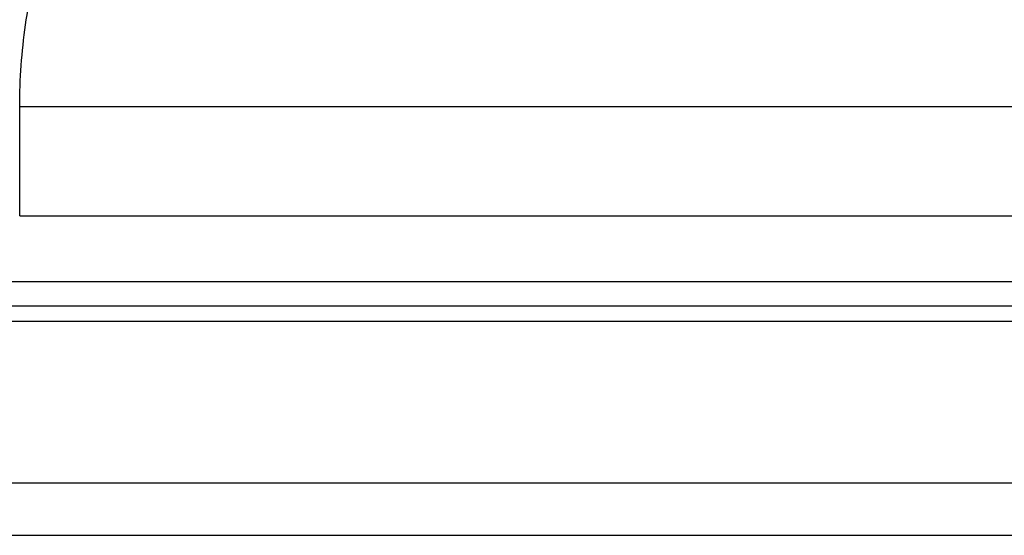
# Model space of a CAD drawing. Header units: millimetres. Extents: x 4 to 341, y 78 to 202.
# Tile 4 of 51: x 241 to 263, y 97 to 109. Entities that reach past the tile are written whole.
import ezdxf

# ---------------------------------------------------------------- set-up
doc = ezdxf.new("R2010")
doc.units = ezdxf.units.MM
doc.header["$LTSCALE"] = 0.15
doc.layers.add('OUT', color=3, linetype='CONTINUOUS')

msp = doc.modelspace()

# ---------------------------------------------------------------- linework, layer by layer
at = {"layer": 'OUT', "color": 0}
for p, q in [((240.528, 104.123), (240.528, 106.623)), ((240.528, 106.623), (279.203, 106.623)), ((240.528, 104.123), (279.203, 104.123)), ((215.865, 102.623), (303.865, 102.623)), ((177.44, 102.07), (335.865, 102.07)), ((177.385, 101.716), (335.865, 101.716)), ((176.263, 98.023), (335.865, 98.023)), ((139.865, 96.823), (335.865, 96.823))]:
    msp.add_line(p, q, dxfattribs=at)
msp.add_open_spline([(240.528, 106.623), (240.528, 106.935), (240.54, 107.251), (240.585, 107.874), (240.619, 108.182), (240.746, 109.1), (240.867, 109.701), (241.147, 110.889), (241.307, 111.477), (241.63, 112.623), (241.795, 113.183), (242.107, 114.281), (242.256, 114.819), (242.518, 115.879), (242.633, 116.401), (242.801, 117.422), (242.855, 117.913), (242.869, 118.621), (242.862, 118.853), (242.822, 119.306), (242.788, 119.526), (242.739, 119.738)], degree=3, knots=[0, 0, 0, 0, 0.0625, 0.0625, 0.125, 0.125, 0.25, 0.25, 0.375, 0.375, 0.5, 0.5, 0.625, 0.625, 0.75, 0.75, 0.875, 0.875, 0.9375, 0.9375, 1, 1, 1, 1], dxfattribs=at)

doc.saveas('drawing.dxf')
